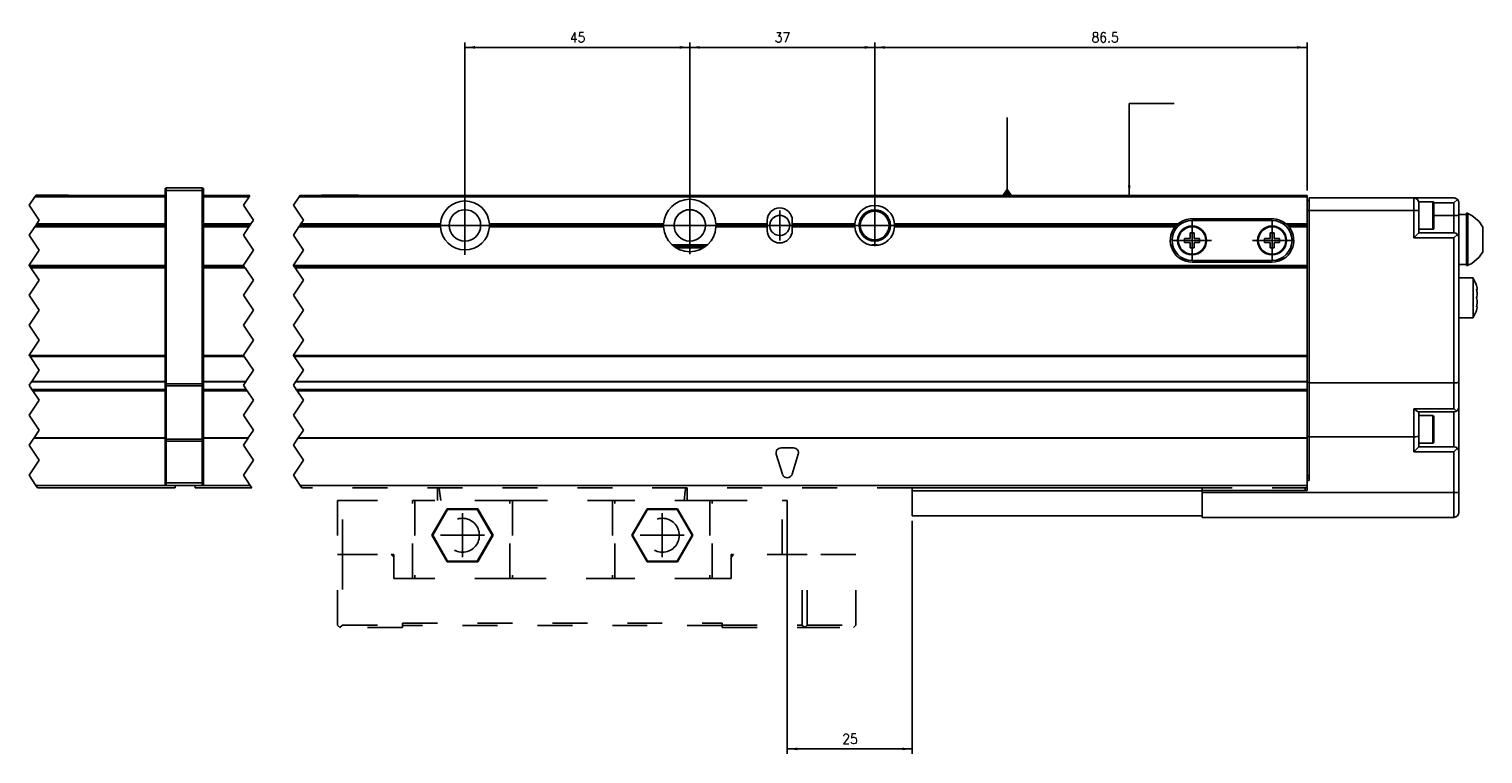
# Model space of a CAD drawing. Header units: inches. Extents: x -381 to 20845, y -418 to 176.
# Tile 11 of 38: x 124 to 415, y -197 to -52. Entities that reach past the tile are written whole.
import ezdxf

# ---------------------------------------------------------------- set-up
doc = ezdxf.new("R2010")
doc.units = ezdxf.units.IN
doc.linetypes.add('DASHED', pattern=[15, 7, -8])
doc.linetypes.add('DOT_CENTER', pattern=[14, 12, -1, 0, -1])
doc.layers.add('1', color=7, linetype='Continuous')
doc.styles.add('CONVERTER_12', font='txt.shx', dxfattribs={"width": 0.9})
doc.dimstyles.new('ME10_DIM_24', dxfattribs={"dimtxt": 2, "dimasz": 2, "dimexe": 1, "dimexo": 1, "dimgap": 1, "dimtad": 1, "dimdsep": 46, "dimtxsty": 'CONVERTER_12', "dimsah": 1, "dimcen": 0.09, "dimclrd": 2, "dimclre": 2, "dimclrt": 2, "dimadec": 0, "dimazin": 0, "dimtfac": 1, "dimtdec": 4, "dimtix": 1, "dimtmove": 0, "dimatfit": 3, "dimfxl": 1, "dimtolj": 1, "dimtzin": 0, "dimarcsym": 0})
doc.dimstyles.new('ME10_DIM_25', dxfattribs={"dimtxt": 2, "dimasz": 2, "dimexe": 1, "dimexo": 1, "dimgap": 1, "dimtad": 1, "dimdsep": 46, "dimtxsty": 'CONVERTER_12', "dimsah": 1, "dimcen": 0.09, "dimclrd": 2, "dimclre": 2, "dimclrt": 2, "dimadec": 0, "dimazin": 0, "dimtfac": 1, "dimtdec": 4, "dimtix": 1, "dimtmove": 0, "dimatfit": 3, "dimfxl": 1, "dimtolj": 1, "dimtzin": 0, "dimarcsym": 0})
doc.dimstyles.new('ME10_DIM_26', dxfattribs={"dimtxt": 2, "dimasz": 2, "dimexe": 1, "dimexo": 1, "dimgap": 1, "dimtad": 1, "dimdsep": 46, "dimtxsty": 'CONVERTER_12', "dimsah": 1, "dimcen": 0.09, "dimclrd": 2, "dimclre": 2, "dimclrt": 2, "dimadec": 0, "dimazin": 0, "dimtfac": 1, "dimtdec": 4, "dimtix": 1, "dimtmove": 0, "dimatfit": 3, "dimfxl": 1, "dimtolj": 1, "dimtzin": 0, "dimarcsym": 0})
doc.dimstyles.new('ME10_DIM_44', dxfattribs={"dimtxt": 2, "dimasz": 2, "dimexe": 1, "dimexo": 1, "dimgap": 1, "dimtad": 1, "dimdsep": 46, "dimtxsty": 'CONVERTER_12', "dimsah": 1, "dimcen": 0.09, "dimclrd": 2, "dimclre": 2, "dimclrt": 2, "dimadec": 0, "dimazin": 0, "dimtfac": 1, "dimtdec": 4, "dimtix": 1, "dimtmove": 0, "dimatfit": 3, "dimfxl": 1, "dimtolj": 1, "dimtzin": 0, "dimarcsym": 0})
doc.dimstyles.get("Standard").update_dxf_attribs({"dimtxt": 0.18, "dimasz": 0.18, "dimexe": 0.18, "dimexo": 0.0625, "dimgap": 0.09, "dimtad": 0, "dimtih": 1, "dimtoh": 1, "dimdec": 4, "dimzin": 0, "dimdsep": 46, "dimtxsty": 'Standard', "dimcen": 0.09, "dimadec": 0, "dimazin": 0, "dimtfac": 1, "dimtdec": 4, "dimtofl": 0, "dimtmove": 0, "dimatfit": 3, "dimfxl": 1, "dimtolj": 1, "dimtzin": 0, "dimarcsym": 0})

# ---------------------------------------------------------------- blocks, each defined once
blk = doc.blocks.new('Modulo_der__16-ET___8', base_point=(157.46, -149.93))
at = {"color": 7, "linetype": 'Continuous'}
for p, q in [((159.16, -85.53), (168.45, -85.53)), ((159.16, -85.78), (168.29, -85.78)), ((178.29, -85.78), (379.96, -85.78)), ((178.45, -85.53), (379.96, -85.53)), ((182.71, -85.53), (182.76, -85.48)), ((182.76, -85.48), (190.16, -85.48)), ((190.21, -85.53), (190.16, -85.48)), ((379.96, -85.53), (379.96, -85.78)), ((379.96, -91.23), (379.96, -85.78)), ((379.96, -86.53), (380.36, -86.53)), ((380.36, -86.03), (401.36, -86.03)), ((380.36, -88.53), (380.36, -86.03)), ((401.36, -88.53), (401.36, -86.03)), ((401.36, -86.03), (409.36, -86.03)), ((402.36, -86.78), (405.16, -86.78)), ((402.36, -86.78), (402.36, -87.03)), ((402.36, -88.53), (402.36, -87.03)), ((405.16, -86.78), (405.23, -86.79)), ((405.16, -86.78), (405.16, -92.28)), ((405.23, -86.79), (405.34, -86.88)), ((405.34, -86.88), (405.36, -87.17)), ((405.35, -87.03), (409.36, -87.03)), ((405.36, -87.17), (405.36, -88.55)), ((409.57, -86.05), (409.36, -86.03)), ((409.36, -87.03), (410.07, -86.32)), ((409.36, -87.03), (409.36, -89.53)), ((409.75, -86.1), (409.57, -86.05)), ((409.77, -86.11), (409.75, -86.1)), ((409.95, -86.22), (409.77, -86.11)), ((410.07, -86.32), (409.95, -86.22)), ((410.07, -86.32), (410.11, -86.36)), ((410.11, -86.36), (410.23, -86.53)), ((410.23, -86.53), (410.29, -86.65)), ((410.29, -86.65), (410.31, -86.72)), ((410.31, -86.72), (410.36, -86.92)), ((410.36, -86.92), (410.36, -87.03)), ((410.36, -87.03), (410.36, -89.53)), ((208.74, -89.95), (208.73, -89.96)), ((214.19, -89.96), (214.19, -89.95)), ((356.96, -90.18), (372.96, -90.18)), ((379.96, -88.53), (380.36, -88.53)), ((380.36, -88.53), (401.36, -88.53)), ((380.36, -123.03), (380.36, -88.53)), ((402.36, -88.53), (401.36, -88.53)), ((401.36, -94.03), (401.36, -88.53)), ((402.36, -93.03), (402.36, -88.53)), ((405.36, -88.55), (405.36, -92.08)), ((405.36, -89.53), (409.36, -89.53)), ((409.36, -89.53), (409.36, -93.03)), ((409.36, -89.53), (410.36, -89.53)), ((411.86, -89.32), (410.36, -89.32)), ((410.36, -89.53), (410.36, -94.03)), ((411.86, -89.07), (412.11, -89.07)), ((411.86, -96.12), (411.86, -89.07)), ((412.11, -89.07), (412.11, -89.15)), ((412.11, -94.32), (412.11, -89.07)), ((412.11, -89.15), (412.95, -89.54)), ((412.95, -89.54), (414.44, -90.77)), ((168.65, -91.23), (159.16, -91.23)), ((168.45, -91.53), (159.16, -91.53)), ((168.25, -91.83), (159.16, -91.83)), ((178.25, -91.83), (206.57, -91.83)), ((206.56, -91.53), (178.45, -91.53)), ((178.65, -91.23), (206.57, -91.23)), ((206.56, -91.53), (206.57, -91.23)), ((206.57, -91.83), (206.56, -91.53)), ((251.22, -91.23), (216.35, -91.23)), ((216.35, -91.23), (216.36, -91.53)), ((216.36, -91.53), (216.35, -91.83)), ((216.35, -91.83), (251.22, -91.83)), ((251.21, -91.53), (216.36, -91.53)), ((251.21, -91.53), (251.22, -91.23)), ((251.22, -91.83), (251.21, -91.53)), ((261.71, -91.23), (261.71, -91.53)), ((271.96, -91.23), (261.71, -91.23)), ((261.71, -91.53), (261.71, -91.83)), ((271.96, -91.53), (261.71, -91.53)), ((261.71, -91.83), (271.96, -91.83)), ((271.96, -91.23), (271.96, -90.53)), ((271.96, -91.53), (271.96, -91.23)), ((271.96, -91.83), (271.96, -91.53)), ((271.96, -92.53), (271.96, -91.83)), ((276.96, -90.53), (276.96, -91.23)), ((289.47, -91.23), (276.96, -91.23)), ((276.96, -91.23), (276.96, -91.53)), ((276.96, -91.53), (276.96, -91.83)), ((289.46, -91.53), (276.96, -91.53)), ((276.96, -91.83), (276.96, -92.53)), ((276.96, -91.83), (289.47, -91.83)), ((289.46, -91.53), (289.47, -91.23)), ((289.47, -91.83), (289.46, -91.53)), ((297.45, -91.23), (297.46, -91.53)), ((297.45, -91.23), (354.13, -91.23)), ((297.45, -91.28), (297.45, -91.77)), ((297.46, -91.53), (297.45, -91.83)), ((297.45, -91.83), (353.55, -91.83)), ((297.46, -91.53), (353.82, -91.53)), ((353.55, -91.83), (353.63, -91.73)), ((353.63, -91.73), (353.82, -91.53)), ((353.82, -91.53), (354.13, -91.23)), ((354.26, -91.23), (354.13, -91.23)), ((354.13, -91.23), (354.33, -91.23)), ((354.13, -91.23), (354.18, -91.23)), ((354.18, -91.23), (354.84, -91.23)), ((357.36, -93.03), (356.56, -93.03)), ((356.56, -93.03), (356.56, -94.13)), ((356.96, -90.53), (372.96, -90.53)), ((357.36, -94.13), (357.36, -93.03)), ((372.56, -93.03), (372.56, -94.13)), ((373.36, -93.03), (372.56, -93.03)), ((373.36, -94.13), (373.36, -93.03)), ((375.8, -91.23), (379.96, -91.23)), ((375.8, -91.23), (376.11, -91.53)), ((376.11, -91.53), (376.3, -91.73)), ((376.11, -91.53), (379.96, -91.53)), ((376.3, -91.73), (376.37, -91.83)), ((376.37, -91.83), (379.96, -91.83)), ((379.96, -91.53), (379.96, -91.23)), ((379.96, -91.83), (379.96, -91.53)), ((379.96, -99.53), (379.96, -91.83)), ((402.36, -93.03), (401.36, -94.03)), ((405.16, -92.28), (402.36, -92.28)), ((409.36, -93.03), (402.36, -93.03)), ((405.16, -92.28), (405.23, -92.27)), ((405.23, -92.27), (405.34, -92.18)), ((405.34, -92.18), (405.36, -92.08)), ((409.36, -93.03), (409.75, -93.1)), ((414.44, -90.77), (415.16, -91.86)), ((415.16, -94.32), (415.16, -91.86)), ((214.19, -93.1), (214.19, -93.09)), ((252.99, -95.43), (259.94, -95.43)), ((259.94, -95.43), (252.99, -95.43)), ((253.4, -95.73), (259.53, -95.73)), ((294.03, -95.43), (292.9, -95.43)), ((294.01, -95.43), (292.92, -95.43)), ((356.56, -94.13), (355.46, -94.13)), ((355.46, -94.13), (355.46, -94.93)), ((355.46, -94.93), (356.56, -94.93)), ((356.56, -94.93), (356.56, -96.03)), ((358.46, -94.13), (357.36, -94.13)), ((357.36, -96.03), (357.36, -94.93)), ((357.36, -94.93), (358.46, -94.93)), ((358.46, -94.93), (358.46, -94.13)), ((372.56, -94.13), (371.46, -94.13)), ((371.46, -94.13), (371.46, -94.93)), ((371.46, -94.93), (372.56, -94.93)), ((372.56, -94.93), (372.56, -96.03)), ((374.46, -94.13), (373.36, -94.13)), ((373.36, -96.03), (373.36, -94.93)), ((373.36, -94.93), (374.46, -94.93)), ((374.46, -94.93), (374.46, -94.13)), ((409.36, -94.03), (401.36, -94.03)), ((410.07, -93.32), (409.36, -94.03)), ((409.36, -123.03), (409.36, -94.03)), ((409.75, -93.1), (410.07, -93.32)), ((410.07, -93.32), (410.11, -93.36)), ((410.11, -93.36), (410.23, -93.53)), ((410.23, -93.53), (410.29, -93.65)), ((410.29, -93.65), (410.31, -93.72)), ((410.31, -93.72), (410.36, -93.92)), ((410.36, -93.92), (410.36, -94.03)), ((410.36, -122.84), (410.36, -94.03)), ((412.11, -99.49), (412.11, -94.32)), ((415.16, -96.79), (415.16, -94.32)), ((253.88, -96), (259.05, -96)), ((356.56, -96.03), (357.36, -96.03)), ((372.96, -98.53), (356.96, -98.53)), ((372.96, -98.88), (356.96, -98.88)), ((372.56, -96.03), (373.36, -96.03)), ((411.86, -99.57), (411.86, -96.12)), ((414.44, -97.87), (412.95, -99.11)), ((415.16, -96.79), (414.44, -97.87)), ((159.16, -99.53), (167.15, -99.53)), ((159.16, -99.78), (167.32, -99.78)), ((167.49, -100.03), (159.16, -100.03)), ((177.15, -99.53), (379.96, -99.53)), ((177.32, -99.78), (379.96, -99.78)), ((379.96, -100.03), (177.49, -100.03)), ((379.96, -99.53), (379.96, -99.78)), ((379.96, -99.78), (379.96, -100.03)), ((379.96, -100.03), (379.96, -117.53)), ((411.86, -99.32), (410.36, -99.32)), ((411.86, -99.57), (412.11, -99.57)), ((412.95, -99.11), (412.11, -99.49)), ((412.11, -99.57), (412.11, -99.49)), ((413.19, -102.03), (410.36, -102.03)), ((413.19, -102.09), (413.19, -102.03)), ((413.19, -102.03), (413.19, -102.09)), ((413.78, -103.33), (413.19, -102.09)), ((413.19, -102.09), (413.19, -106.03)), ((413.86, -103.53), (413.78, -103.33)), ((413.96, -103.84), (413.86, -103.53)), ((413.95, -104.59), (413.86, -104.26)), ((413.86, -104.26), (413.96, -104.33)), ((413.88, -104.33), (413.97, -104.33)), ((413.88, -104.33), (413.95, -104.59)), ((413.95, -104.59), (413.96, -104.64)), ((413.96, -104.64), (413.95, -104.59)), ((413.97, -103.89), (413.96, -103.84)), ((413.96, -104.33), (413.97, -104.33)), ((413.96, -104.64), (413.97, -104.7)), ((413.97, -104.7), (413.96, -104.64)), ((413.99, -103.96), (413.97, -103.89)), ((413.97, -104.33), (414.02, -104.21)), ((413.97, -104.7), (414.01, -105.03)), ((414.01, -105.03), (413.97, -104.7)), ((414.01, -104.09), (413.99, -103.96)), ((414.02, -104.21), (414.01, -104.09)), ((413.19, -106.03), (413.19, -110.03)), ((413.96, -105.81), (413.86, -106.03)), ((413.86, -106.03), (413.96, -105.81)), ((413.86, -106.03), (413.96, -106.25)), ((413.96, -106.25), (413.86, -106.03)), ((413.86, -107.8), (413.95, -107.47)), ((413.95, -107.47), (413.88, -107.73)), ((413.96, -107.42), (413.95, -107.47)), ((413.95, -107.47), (413.96, -107.42)), ((413.97, -105.76), (413.96, -105.81)), ((413.96, -105.81), (413.97, -105.76)), ((413.96, -106.25), (413.97, -106.29)), ((413.97, -106.29), (413.96, -106.25)), ((413.97, -107.35), (413.96, -107.42)), ((413.96, -107.42), (413.97, -107.35)), ((414.01, -105.51), (413.97, -105.76)), ((413.97, -105.76), (414.01, -105.51)), ((413.97, -106.29), (414.01, -106.55)), ((414.01, -106.55), (413.97, -106.29)), ((414.01, -107.03), (413.97, -107.35)), ((413.97, -107.35), (414.01, -107.03)), ((414.01, -105.03), (414.02, -105.28)), ((414.02, -105.28), (414.01, -105.03)), ((414.02, -105.36), (414.01, -105.51)), ((414.01, -105.51), (414.02, -105.36)), ((414.01, -106.55), (414.02, -106.7)), ((414.02, -106.7), (414.01, -106.55)), ((414.02, -106.78), (414.01, -107.03)), ((414.01, -107.03), (414.02, -106.78)), ((414.02, -105.28), (414.02, -105.36)), ((414.02, -105.36), (414.02, -105.28)), ((414.02, -106.7), (414.02, -106.78)), ((414.02, -106.78), (414.02, -106.7)), ((413.19, -110.03), (410.36, -110.03)), ((413.78, -108.72), (413.19, -109.97)), ((413.86, -108.53), (413.78, -108.72)), ((413.96, -107.73), (413.86, -107.8)), ((413.86, -108.53), (413.96, -108.22)), ((413.88, -107.73), (413.97, -107.73)), ((413.97, -107.73), (413.96, -107.73)), ((413.96, -108.22), (413.97, -108.17)), ((414.02, -107.84), (413.97, -107.73)), ((413.97, -108.17), (413.99, -108.09)), ((413.99, -108.09), (414.01, -107.96)), ((414.01, -107.96), (414.02, -107.84)), ((159.16, -117.53), (167.15, -117.53)), ((159.16, -117.78), (167.32, -117.78)), ((177.15, -117.53), (379.96, -117.53)), ((177.32, -117.78), (379.96, -117.78)), ((379.96, -117.53), (379.96, -117.78)), ((379.96, -117.78), (379.96, -122.73)), ((159.16, -122.73), (167.65, -122.73)), ((159.16, -122.82), (167.59, -122.82)), ((159.16, -124.37), (167.72, -124.37)), ((159.16, -124.53), (167.82, -124.53)), ((159.16, -124.65), (167.9, -124.65)), ((177.59, -122.82), (379.96, -122.82)), ((177.65, -122.73), (379.96, -122.73)), ((177.72, -124.37), (379.96, -124.37)), ((379.96, -124.54), (177.83, -124.54)), ((177.9, -124.65), (379.96, -124.65)), ((379.96, -122.73), (379.96, -122.82)), ((379.96, -122.82), (379.96, -124.37)), ((379.96, -122.93), (380.36, -122.93)), ((379.96, -124.37), (379.96, -124.54)), ((379.96, -124.65), (379.96, -124.54)), ((379.96, -124.65), (379.96, -134.02)), ((380.36, -123.03), (409.36, -123.03)), ((380.36, -123.03), (380.36, -133.83)), ((409.57, -123.02), (409.36, -123.03)), ((409.36, -128.19), (409.36, -123.03)), ((409.75, -123.01), (409.57, -123.02)), ((409.77, -123.01), (409.75, -123.01)), ((409.95, -122.99), (409.77, -123.01)), ((410.07, -122.97), (409.95, -122.99)), ((410.11, -122.97), (410.07, -122.97)), ((410.23, -122.93), (410.11, -122.97)), ((410.29, -122.91), (410.23, -122.93)), ((410.31, -122.9), (410.29, -122.91)), ((410.36, -122.86), (410.31, -122.9)), ((410.36, -127.83), (410.36, -122.84)), ((410.36, -122.84), (410.36, -122.86)), ((410.29, -128.21), (410.36, -127.83)), ((410.36, -127.84), (410.35, -128)), ((410.36, -127.84), (410.36, -136.83)), ((409.36, -128.19), (401.36, -128.19)), ((401.36, -133.83), (401.36, -128.19)), ((401.36, -128.19), (401.39, -128.21)), ((401.39, -128.21), (401.75, -128.52)), ((401.75, -128.52), (401.77, -128.53)), ((401.77, -128.53), (402.07, -128.74)), ((402.07, -128.74), (402.09, -128.75)), ((402.09, -128.75), (402.3, -128.83)), ((409.36, -128.83), (402.3, -128.83)), ((402.36, -133.64), (402.36, -128.83)), ((405.16, -129.58), (402.36, -129.58)), ((405.23, -129.59), (405.16, -129.58)), ((405.16, -129.58), (405.16, -131.28)), ((405.34, -129.68), (405.23, -129.59)), ((405.36, -129.97), (405.34, -129.68)), ((405.36, -129.97), (405.36, -134.88)), ((409.36, -128.19), (409.39, -128.21)), ((409.75, -128.75), (409.36, -128.83)), ((409.36, -128.83), (409.36, -135.83)), ((409.39, -128.21), (409.75, -128.52)), ((409.75, -128.52), (409.77, -128.53)), ((409.93, -128.65), (409.75, -128.75)), ((409.77, -128.53), (409.93, -128.65)), ((409.93, -128.65), (410.07, -128.53)), ((410.07, -128.53), (410.29, -128.21)), ((380.36, -133.73), (379.96, -133.73)), ((401.75, -133.81), (401.36, -133.83)), ((402.07, -133.77), (401.75, -133.81)), ((402.29, -133.71), (402.07, -133.77)), ((402.36, -133.64), (402.29, -133.71)), ((402.36, -135.83), (402.36, -133.64)), ((405.16, -131.28), (405.16, -135.08)), ((168.12, -134.02), (159.16, -134.02)), ((168.06, -134.11), (159.16, -134.11)), ((379.96, -134.11), (178.06, -134.11)), ((379.96, -134.02), (178.12, -134.02)), ((274.71, -136.03), (277.21, -136.03)), ((379.96, -134.02), (379.96, -134.11)), ((379.96, -134.11), (379.96, -142.53)), ((401.36, -133.83), (380.36, -133.83)), ((380.36, -133.83), (380.36, -142.53)), ((401.36, -136.83), (401.36, -133.83)), ((402.36, -135.83), (401.36, -136.83)), ((405.16, -135.08), (402.36, -135.08)), ((402.36, -135.83), (409.36, -135.83)), ((405.23, -135.07), (405.16, -135.08)), ((405.34, -134.98), (405.23, -135.07)), ((405.36, -134.88), (405.34, -134.98)), ((409.75, -135.9), (409.36, -135.83)), ((409.36, -136.83), (410.07, -136.12)), ((410.07, -136.12), (409.75, -135.9)), ((410.29, -136.45), (410.07, -136.12)), ((410.36, -136.83), (410.29, -136.45)), ((275.01, -141.32), (273.76, -137.32)), ((278.17, -137.32), (276.92, -141.32)), ((401.36, -136.83), (409.36, -136.83)), ((409.36, -136.83), (409.36, -144.93)), ((410.36, -136.83), (410.36, -144.93)), ((380.36, -141.53), (379.96, -141.53)), ((380.36, -142.03), (379.96, -142.03)), ((380.36, -142.53), (379.96, -142.53)), ((379.96, -142.53), (379.96, -144.53)), ((157.46, -143.53), (157.46, -144.03)), ((157.46, -144.03), (168.82, -144.03)), ((158.91, -143.53), (168.49, -143.53)), ((178.49, -143.53), (379.96, -143.53)), ((300.96, -144.03), (358.96, -144.03)), ((300.96, -144.63), (300.96, -144.03)), ((358.96, -144.63), (300.96, -144.63)), ((300.96, -144.63), (300.96, -149.63)), ((358.96, -144.03), (358.96, -144.53)), ((358.96, -144.93), (358.96, -144.53)), ((358.96, -144.53), (379.96, -144.53)), ((358.96, -144.93), (358.96, -149.93)), ((409.36, -144.93), (358.96, -144.93)), ((379.56, -144.03), (379.56, -144.53)), ((409.36, -144.93), (410.36, -144.93)), ((409.36, -144.93), (409.36, -149.93)), ((410.36, -144.93), (410.36, -148.93)), ((300.96, -149.63), (358.96, -149.63)), ((409.36, -149.93), (358.96, -149.93))]:
    blk.add_line(p, q, dxfattribs=at)
at = {"color": 2, "linetype": 'DOT_CENTER'}
for p, q in [((167.14, -87.5), (168.29, -85.78)), ((168.29, -85.78), (168.45, -85.53)), ((178.29, -85.78), (177.14, -87.5)), ((178.45, -85.53), (178.29, -85.78)), ((169.14, -90.5), (167.14, -87.5)), ((177.14, -87.5), (179.14, -90.5)), ((167.14, -93.5), (168.25, -91.83)), ((168.25, -91.83), (168.45, -91.53)), ((168.45, -91.53), (168.65, -91.23)), ((168.65, -91.23), (169.14, -90.5)), ((178.25, -91.83), (177.14, -93.5)), ((178.45, -91.53), (178.25, -91.83)), ((178.65, -91.23), (178.45, -91.53)), ((179.14, -90.5), (178.65, -91.23)), ((169.14, -96.5), (167.14, -93.5)), ((177.14, -93.5), (179.14, -96.5)), ((167.14, -99.5), (169.14, -96.5)), ((179.14, -96.5), (177.14, -99.5)), ((167.15, -99.53), (167.14, -99.5)), ((167.32, -99.78), (167.15, -99.53)), ((167.32, -99.78), (167.49, -100.03)), ((169.14, -102.5), (167.49, -100.03)), ((177.14, -99.5), (177.15, -99.53)), ((177.15, -99.53), (177.32, -99.78)), ((177.49, -100.03), (177.32, -99.78)), ((177.49, -100.03), (179.14, -102.5)), ((167.14, -105.5), (169.14, -102.5)), ((179.14, -102.5), (177.14, -105.5)), ((169.14, -108.5), (167.14, -105.5)), ((177.14, -105.5), (179.14, -108.5)), ((167.14, -111.5), (169.14, -108.5)), ((179.14, -108.5), (177.14, -111.5)), ((169.14, -114.5), (167.14, -111.5)), ((177.14, -111.5), (179.14, -114.5)), ((167.14, -117.5), (169.14, -114.5)), ((179.14, -114.5), (177.14, -117.5)), ((167.15, -117.53), (167.14, -117.5)), ((167.32, -117.78), (167.15, -117.53)), ((169.14, -120.5), (167.32, -117.78)), ((177.14, -117.5), (177.15, -117.53)), ((177.15, -117.53), (177.32, -117.78)), ((177.32, -117.78), (179.14, -120.5)), ((167.65, -122.73), (169.14, -120.5)), ((179.14, -120.5), (177.65, -122.73)), ((167.14, -123.5), (167.59, -122.82)), ((167.72, -124.37), (167.14, -123.5)), ((167.59, -122.82), (167.65, -122.73)), ((167.82, -124.53), (167.72, -124.37)), ((167.81, -124.51), (167.82, -124.53)), ((167.82, -124.53), (167.9, -124.65)), ((169.14, -126.5), (167.9, -124.65)), ((177.59, -122.82), (177.14, -123.5)), ((177.14, -123.5), (177.72, -124.37)), ((177.65, -122.73), (177.59, -122.82)), ((177.72, -124.37), (177.83, -124.54)), ((177.9, -124.65), (177.83, -124.54)), ((177.9, -124.65), (179.14, -126.5)), ((167.14, -129.5), (169.14, -126.5)), ((179.14, -126.5), (177.14, -129.5)), ((169.14, -132.5), (167.14, -129.5)), ((177.14, -129.5), (179.14, -132.5)), ((168.12, -134.02), (169.14, -132.5)), ((179.14, -132.5), (178.12, -134.02)), ((167.14, -135.5), (168.06, -134.11)), ((169.14, -138.5), (167.14, -135.5)), ((168.12, -134.02), (168.06, -134.11)), ((178.06, -134.11), (177.14, -135.5)), ((177.14, -135.5), (179.14, -138.5)), ((178.06, -134.11), (178.12, -134.02)), ((167.14, -141.5), (169.14, -138.5)), ((179.14, -138.5), (177.14, -141.5)), ((168.49, -143.53), (167.14, -141.5)), ((177.14, -141.5), (178.49, -143.53))]:
    blk.add_line(p, q, dxfattribs=at)
at = {"color": 2, "linetype": 'DASHED'}
for p, q in [((168.82, -144.03), (168.49, -143.53)), ((178.49, -143.53), (178.82, -144.03)), ((300.96, -144.03), (178.82, -144.03)), ((379.96, -144.03), (358.96, -144.03))]:
    blk.add_line(p, q, dxfattribs=at)
at = {"color": 7, "linetype": 'Continuous'}
for centre, radius in [((211.46, -91.53), 3.15), ((256.46, -91.53), 3.15), ((293.46, -91.53), 2.88), ((356.96, -94.53), 2.9), ((356.96, -94.53), 2.75), ((372.96, -94.53), 2.9), ((372.96, -94.53), 2.75)]:
    blk.add_circle(centre, radius, dxfattribs=at)
for centre, radius, start, end in [((211.46, -91.53), 4.9, 3.5101, 176.4899), ((256.46, -91.53), 5.25, 3.2758, 176.7242), ((401.36, -87.03), 1, 0, 90), ((256.46, -91.53), 3.15, 5.9281, 174.0719), ((274.46, -90.53), 2.5, 0, 180), ((274.46, -91.53), 2, 299.9805, 270), ((274.46, -91.53), 2, 5.9568, 174.0432), ((293.46, -91.53), 4, 4.3012, 175.6988), ((293.46, -91.53), 3.13, 90, 270), ((293.46, -91.53), 3.12, 5.9614, 174.0386), ((293.46, -91.53), 2.87, 5.9213, 174.0787), ((293.46, -91.53), 3.13, 270, 90), ((356.96, -94.53), 4.35, 90, 130.6088), ((372.96, -94.53), 4.35, 49.3912, 90), ((211.46, -91.53), 4.9, 183.5101, 356.4899), ((256.46, -91.53), 5.25, 183.2758, 356.7242), ((274.46, -92.53), 2.5, 180, 0), ((293.46, -91.53), 4, 184.3012, 355.6988), ((356.96, -94.53), 4.35, 141.5932, 270), ((356.96, -94.53), 4, 90, 270), ((372.96, -94.53), 4, 270, 90), ((372.96, -94.53), 4.35, 270, 38.4068), ((274.46, -91.53), 2, 270, 299.9805), ((274.71, -137.03), 1, 90, 197.354), ((277.21, -137.03), 1, 342.646, 90), ((275.96, -141.03), 1, 197.354, 342.646), ((409.36, -148.93), 1, 270, 0)]:
    blk.add_arc(centre, radius, start, end, dxfattribs=at)
at = {"layer": '1', "color": 2, "linetype": 'DOT_CENTER'}
for p, q in [((211.46, -85.63), (211.46, -97.43)), ((256.46, -85.28), (256.46, -97.78)), ((211.46, -87.38), (211.46, -95.68)), ((256.46, -87.38), (256.46, -95.68)), ((274.46, -88.53), (274.46, -94.53)), ((293.46, -87.4), (293.46, -95.65)), ((217.36, -91.53), (205.56, -91.53)), ((215.61, -91.53), (207.31, -91.53)), ((262.71, -91.53), (250.21, -91.53)), ((260.61, -91.53), (252.31, -91.53)), ((277.46, -91.53), (271.46, -91.53)), ((297.59, -91.53), (289.34, -91.53)), ((356.96, -90.63), (356.96, -98.43)), ((372.96, -90.63), (372.96, -98.43)), ((360.86, -94.53), (353.06, -94.53)), ((376.86, -94.53), (369.06, -94.53))]:
    blk.add_line(p, q, dxfattribs=at)
blk = doc.blocks.new('Modulos_intermedio__FL-14__11_2__11', base_point=(124.25, -144.03))
at = {"color": 7, "linetype": 'Continuous'}
for p, q in [((151.46, -84.28), (151.47, -84.21)), ((151.46, -84.28), (151.46, -84.53)), ((151.47, -84.21), (151.48, -84.18)), ((151.48, -84.18), (151.5, -84.14)), ((151.5, -84.14), (151.54, -84.1)), ((151.54, -84.1), (151.58, -84.07)), ((151.58, -84.07), (151.62, -84.04)), ((151.62, -84.04), (151.64, -84.04)), ((151.64, -84.04), (151.71, -84.03)), ((151.71, -84.03), (158.91, -84.03)), ((151.71, -84.03), (151.71, -84.53)), ((158.98, -84.04), (158.91, -84.03)), ((158.91, -84.03), (158.91, -84.53)), ((159.01, -84.04), (158.98, -84.04)), ((159.05, -84.07), (159.01, -84.04)), ((159.09, -84.1), (159.05, -84.07)), ((159.12, -84.14), (159.09, -84.1)), ((159.15, -84.18), (159.12, -84.14)), ((159.15, -84.21), (159.15, -84.18)), ((159.16, -84.28), (159.15, -84.21)), ((159.16, -84.28), (159.16, -84.53)), ((125.4, -85.78), (151.46, -85.78)), ((125.57, -85.53), (151.46, -85.53)), ((125.6, -85.48), (128.46, -85.48)), ((128.46, -85.48), (132.16, -85.48)), ((132.21, -85.53), (132.16, -85.48)), ((151.46, -84.53), (151.71, -84.53)), ((151.46, -84.53), (151.46, -123.21)), ((158.91, -84.53), (151.71, -84.53)), ((151.71, -84.53), (151.71, -123.21)), ((159.16, -84.53), (158.91, -84.53)), ((158.91, -84.53), (158.91, -123.21)), ((159.16, -84.53), (159.16, -123.21)), ((151.46, -91.83), (125.37, -91.83)), ((151.46, -91.53), (125.57, -91.53)), ((151.46, -91.23), (125.77, -91.23)), ((124.27, -99.53), (151.46, -99.53)), ((124.44, -99.78), (151.46, -99.78)), ((151.46, -100.03), (124.6, -100.03)), ((124.27, -117.53), (151.46, -117.53)), ((124.44, -117.78), (151.46, -117.78)), ((124.71, -122.82), (151.46, -122.82)), ((124.77, -122.73), (151.46, -122.73)), ((124.83, -124.37), (151.46, -124.37)), ((124.94, -124.53), (151.46, -124.53)), ((125.02, -124.65), (151.46, -124.65)), ((151.46, -123.21), (151.71, -123.21)), ((151.46, -123.21), (151.46, -123.52)), ((151.46, -123.52), (151.47, -123.54)), ((151.46, -123.52), (151.46, -134.19)), ((151.47, -123.54), (151.5, -123.57)), ((151.5, -123.57), (151.54, -123.59)), ((151.54, -123.59), (151.58, -123.6)), ((151.58, -123.6), (151.62, -123.61)), ((151.62, -123.61), (151.64, -123.61)), ((151.64, -123.61), (151.71, -123.62)), ((151.71, -123.21), (151.71, -123.62)), ((151.71, -123.21), (158.91, -123.21)), ((151.71, -123.62), (158.91, -123.62)), ((151.71, -123.62), (151.71, -134.3)), ((158.91, -123.21), (158.91, -123.62)), ((159.16, -123.21), (158.91, -123.21)), ((158.98, -123.61), (158.91, -123.62)), ((158.91, -123.62), (158.91, -134.3)), ((159.01, -123.61), (158.98, -123.61)), ((159.05, -123.6), (159.01, -123.61)), ((159.09, -123.59), (159.05, -123.6)), ((159.12, -123.57), (159.09, -123.59)), ((159.15, -123.54), (159.12, -123.57)), ((159.16, -123.52), (159.15, -123.54)), ((159.16, -123.21), (159.16, -123.52)), ((159.16, -123.52), (159.16, -134.19)), ((151.46, -134.11), (125.18, -134.11)), ((151.46, -134.02), (125.24, -134.02)), ((151.46, -134.19), (151.46, -134.71)), ((151.46, -134.19), (151.47, -134.22)), ((151.46, -134.71), (151.46, -143.03)), ((151.46, -134.71), (151.71, -134.71)), ((151.47, -134.22), (151.5, -134.25)), ((151.5, -134.25), (151.54, -134.27)), ((151.54, -134.27), (151.58, -134.28)), ((151.58, -134.28), (151.62, -134.29)), ((151.62, -134.29), (151.64, -134.29)), ((151.64, -134.29), (151.71, -134.3)), ((151.71, -134.3), (151.71, -134.71)), ((158.91, -134.3), (151.71, -134.3)), ((151.71, -134.71), (151.71, -143.03)), ((158.91, -134.71), (151.71, -134.71)), ((158.98, -134.29), (158.91, -134.3)), ((158.91, -134.3), (158.91, -134.71)), ((158.91, -134.71), (158.91, -143.03)), ((159.16, -134.71), (158.91, -134.71)), ((159.01, -134.29), (158.98, -134.29)), ((159.05, -134.28), (159.01, -134.29)), ((159.09, -134.27), (159.05, -134.28)), ((159.12, -134.25), (159.09, -134.27)), ((159.15, -134.22), (159.12, -134.25)), ((159.16, -134.19), (159.15, -134.22)), ((159.16, -134.19), (159.16, -134.71)), ((159.16, -134.71), (159.16, -143.03)), ((125.6, -143.53), (151.71, -143.53)), ((125.94, -144.03), (153.46, -144.03)), ((151.46, -143.03), (151.71, -143.03)), ((151.46, -143.03), (151.46, -143.28)), ((151.46, -143.28), (151.47, -143.34)), ((151.47, -143.34), (151.48, -143.37)), ((151.48, -143.37), (151.5, -143.41)), ((151.5, -143.41), (151.54, -143.45)), ((151.54, -143.45), (151.58, -143.49)), ((151.58, -143.49), (151.62, -143.51)), ((151.62, -143.51), (151.64, -143.52)), ((151.64, -143.52), (151.71, -143.53)), ((151.71, -143.03), (151.71, -143.53)), ((151.71, -143.03), (158.91, -143.03)), ((151.71, -143.53), (158.91, -143.53)), ((153.46, -143.53), (153.46, -144.03)), ((159.16, -143.03), (158.91, -143.03)), ((158.91, -143.03), (158.91, -143.53)), ((158.98, -143.52), (158.91, -143.53)), ((159.01, -143.51), (158.98, -143.52)), ((159.05, -143.49), (159.01, -143.51)), ((159.09, -143.45), (159.05, -143.49)), ((159.12, -143.41), (159.09, -143.45)), ((159.15, -143.37), (159.12, -143.41)), ((159.16, -143.28), (159.15, -143.34)), ((159.15, -143.34), (159.15, -143.37)), ((159.16, -143.03), (159.16, -143.28))]:
    blk.add_line(p, q, dxfattribs=at)
at = {"color": 2, "linetype": 'DOT_CENTER'}
for p, q in [((125.4, -85.78), (124.25, -87.5)), ((125.57, -85.53), (125.4, -85.78)), ((125.57, -85.53), (125.6, -85.48)), ((124.25, -87.5), (126.25, -90.5)), ((125.37, -91.83), (124.25, -93.5)), ((125.37, -91.83), (125.57, -91.53)), ((125.57, -91.53), (125.77, -91.23)), ((126.25, -90.5), (125.77, -91.23)), ((124.25, -93.5), (126.25, -96.5)), ((126.25, -96.5), (124.25, -99.5)), ((124.25, -99.5), (124.27, -99.53)), ((124.27, -99.53), (124.44, -99.78)), ((124.6, -100.03), (124.44, -99.78)), ((124.6, -100.03), (126.25, -102.5)), ((126.25, -102.5), (124.25, -105.5)), ((124.25, -105.5), (126.25, -108.5)), ((126.25, -108.5), (124.25, -111.5)), ((124.25, -111.5), (126.25, -114.5)), ((126.25, -114.5), (124.25, -117.5)), ((124.25, -117.5), (124.27, -117.53)), ((124.27, -117.53), (124.44, -117.78)), ((124.44, -117.78), (126.25, -120.5)), ((126.25, -120.5), (124.77, -122.73)), ((124.71, -122.82), (124.25, -123.5)), ((124.25, -123.5), (124.83, -124.37)), ((124.77, -122.73), (124.71, -122.82)), ((124.83, -124.37), (124.94, -124.53)), ((124.96, -124.56), (124.94, -124.53)), ((125.02, -124.65), (124.96, -124.56)), ((125.02, -124.65), (126.25, -126.5)), ((126.25, -126.5), (124.25, -129.5)), ((124.25, -129.5), (126.25, -132.5)), ((126.25, -132.5), (125.24, -134.02)), ((125.18, -134.11), (124.25, -135.5)), ((124.25, -135.5), (126.25, -138.5)), ((125.18, -134.11), (125.24, -134.02)), ((126.25, -138.5), (124.25, -141.5)), ((124.25, -141.5), (125.6, -143.53)), ((125.6, -143.53), (125.94, -144.03))]:
    blk.add_line(p, q, dxfattribs=at)
blk = doc.blocks.new('CABEZA_2__12', base_point=(185.96, -171.97))
at = {"color": 2, "linetype": 'DASHED'}
for p, q in [((205.96, -144.67), (205.96, -144.03)), ((205.96, -146.53), (205.96, -144.67)), ((205.99, -144.03), (205.97, -144.03)), ((206.14, -144.04), (205.99, -144.03)), ((206.16, -144.03), (206.14, -144.04)), ((206.21, -144.03), (206.16, -144.03)), ((206.37, -144.67), (206.29, -144.03)), ((206.61, -146.53), (206.37, -144.67)), ((255.32, -146.53), (255.56, -144.67)), ((255.56, -144.67), (255.64, -144.03)), ((255.77, -144.03), (255.72, -144.03)), ((255.79, -144.04), (255.77, -144.03)), ((255.94, -144.03), (255.79, -144.04)), ((255.95, -144.03), (255.94, -144.03)), ((255.96, -144.67), (255.96, -144.03)), ((255.96, -146.53), (255.96, -144.67)), ((186.96, -146.53), (185.96, -146.53)), ((185.96, -146.53), (185.96, -157.37)), ((186.96, -146.53), (200.96, -146.53)), ((186.96, -157.37), (186.96, -146.53)), ((200.96, -162.17), (200.96, -146.53)), ((201.46, -146.53), (200.96, -146.53)), ((201.46, -146.53), (201.46, -162.17)), ((220.46, -146.53), (201.46, -146.53)), ((207.9, -148.22), (204.84, -153.52)), ((214.03, -148.22), (207.9, -148.22)), ((207.99, -148.37), (207.9, -148.22)), ((213.94, -148.37), (214.03, -148.22)), ((217.09, -153.52), (214.03, -148.22)), ((220.46, -162.17), (220.46, -146.53)), ((220.96, -146.53), (220.46, -146.53)), ((220.96, -146.53), (220.96, -162.17)), ((220.96, -146.53), (240.96, -146.53)), ((240.96, -146.53), (240.96, -162.17)), ((240.96, -146.53), (241.46, -146.53)), ((241.46, -162.17), (241.46, -146.53)), ((260.46, -146.53), (241.46, -146.53)), ((247.9, -148.22), (244.84, -153.52)), ((254.03, -148.22), (247.9, -148.22)), ((247.99, -148.37), (247.9, -148.22)), ((253.94, -148.37), (254.03, -148.22)), ((257.09, -153.52), (254.03, -148.22)), ((260.46, -146.53), (260.46, -162.17)), ((260.96, -146.53), (260.46, -146.53)), ((260.96, -162.17), (260.96, -146.53)), ((260.96, -146.53), (274.96, -146.53)), ((274.96, -157.37), (274.96, -146.53)), ((274.96, -146.53), (275.96, -146.53)), ((275.96, -146.53), (275.96, -157.37)), ((207.99, -148.37), (205.02, -153.52)), ((213.94, -148.37), (207.99, -148.37)), ((216.91, -153.52), (213.94, -148.37)), ((247.99, -148.37), (245.02, -153.52)), ((253.94, -148.37), (247.99, -148.37)), ((256.91, -153.52), (253.94, -148.37)), ((205.02, -153.52), (204.84, -153.52)), ((207.9, -158.83), (204.84, -153.52)), ((207.99, -158.67), (205.02, -153.52)), ((216.91, -153.52), (213.94, -158.67)), ((217.09, -153.52), (214.03, -158.83)), ((216.91, -153.52), (217.09, -153.52)), ((244.84, -153.52), (247.9, -158.83)), ((245.02, -153.52), (244.84, -153.52)), ((245.02, -153.52), (247.99, -158.67)), ((253.94, -158.67), (256.91, -153.52)), ((254.03, -158.83), (257.09, -153.52)), ((256.91, -153.52), (257.09, -153.52)), ((185.96, -171.47), (185.96, -157.37)), ((185.96, -157.37), (186.96, -157.37)), ((186.96, -157.37), (186.96, -171.47)), ((186.96, -157.37), (196.71, -157.37)), ((197.21, -157.37), (196.71, -157.37)), ((197.21, -157.87), (196.71, -157.37)), ((197.21, -162.17), (197.21, -157.37)), ((197.21, -157.87), (197.21, -162.17)), ((207.9, -158.83), (207.99, -158.67)), ((214.03, -158.83), (207.9, -158.83)), ((213.94, -158.67), (207.99, -158.67)), ((214.03, -158.83), (213.94, -158.67)), ((247.99, -158.67), (247.9, -158.83)), ((247.9, -158.83), (254.03, -158.83)), ((247.99, -158.67), (253.94, -158.67)), ((253.94, -158.67), (254.03, -158.83)), ((265.21, -157.37), (264.71, -157.37)), ((264.71, -157.37), (264.71, -157.87)), ((265.21, -157.37), (264.71, -157.87)), ((264.71, -157.87), (264.71, -162.17)), ((278.96, -157.37), (265.21, -157.37)), ((278.96, -171.47), (278.96, -157.37)), ((278.96, -157.37), (279.96, -157.37)), ((279.96, -171.47), (279.96, -157.37)), ((289.71, -157.37), (279.96, -157.37)), ((289.71, -171.47), (289.71, -157.37)), ((197.21, -162.17), (201.21, -162.17)), ((201.46, -162.17), (201.21, -162.17)), ((220.46, -162.17), (201.46, -162.17)), ((220.71, -162.17), (220.46, -162.17)), ((220.71, -162.17), (241.21, -162.17)), ((241.46, -162.17), (241.21, -162.17)), ((260.46, -162.17), (241.46, -162.17)), ((260.71, -162.17), (260.46, -162.17)), ((260.71, -162.17), (264.71, -162.17)), ((185.96, -171.47), (186.46, -171.97)), ((186.46, -171.97), (186.96, -171.47)), ((186.96, -171.47), (198.96, -171.47)), ((198.96, -171.47), (198.96, -171.07)), ((198.96, -171.07), (262.96, -171.07)), ((198.96, -171.97), (198.96, -171.47)), ((262.96, -171.57), (198.96, -171.57)), ((262.96, -171.07), (262.96, -171.47)), ((262.96, -171.47), (278.96, -171.47)), ((262.96, -171.47), (262.96, -171.97)), ((278.96, -171.47), (279.46, -171.97)), ((279.96, -171.47), (279.46, -171.97)), ((279.96, -171.47), (289.71, -171.47)), ((289.71, -171.47), (289.21, -171.97)), ((198.96, -171.97), (186.46, -171.97)), ((262.96, -171.97), (279.46, -171.97)), ((279.46, -171.97), (289.21, -171.97))]:
    blk.add_line(p, q, dxfattribs=at)
for centre in [(210.96, -153.52), (250.96, -153.52)]:
    blk.add_circle(centre, 3.4, dxfattribs=at)
at = {"layer": '1', "color": 2, "linetype": 'DOT_CENTER'}
for p, q in [((210.96, -149.12), (210.96, -157.92)), ((250.96, -149.12), (250.96, -157.92)), ((215.36, -153.52), (206.56, -153.52)), ((255.36, -153.52), (246.56, -153.52))]:
    blk.add_line(p, q, dxfattribs=at)
blk = doc.blocks.new('L-198__14', base_point=(-257.09, -171.97))
for name, p in [('Modulos_intermedio__FL-14__11_2__11', (124.25, -144.03)), ('Modulo_der__16-ET___8', (157.46, -149.93)), ('CABEZA_2__12', (185.96, -171.97))]:
    blk.add_blockref(name, p)
blk = doc.blocks.new('*D113')
at = {"layer": '1', "color": 2, "linetype": 'Continuous'}
for p, q in [((275.96, -147.53), (275.96, -197.27)), ((300.96, -150.63), (300.96, -197.27)), ((300.96, -196.27), (275.96, -196.27))]:
    blk.add_line(p, q, dxfattribs=at)
at = {"layer": '1', "color": 2}
for points in [[(277.96, -196), (277.96, -196.53), (275.96, -196.27)], [(298.96, -196.53), (298.96, -196), (300.96, -196.27)]]:
    blk.add_solid(points, dxfattribs=at)
at = {"layer": '1', "color": 2, "insert": (286.96, -195.27), "char_height": 2, "attachment_point": 7, "rotation": 0.0001, "line_spacing_factor": 0.60024, "style": 'CONVERTER_12'}
blk.add_mtext('25', dxfattribs=at)
blk = doc.blocks.new('*D114')
at = {"layer": '1', "color": 2, "linetype": 'Continuous'}
for p, q in [((293.46, -90.53), (293.46, -54.9)), ((379.96, -84.53), (379.96, -54.9)), ((379.96, -55.9), (293.46, -55.9))]:
    blk.add_line(p, q, dxfattribs=at)
at = {"layer": '1', "color": 2}
for points in [[(295.46, -55.64), (295.46, -56.17), (293.46, -55.9)], [(377.96, -56.17), (377.96, -55.64), (379.96, -55.9)]]:
    blk.add_solid(points, dxfattribs=at)
at = {"layer": '1', "color": 2, "insert": (336.87, -54.9), "char_height": 2, "attachment_point": 7, "rotation": 0.0001, "line_spacing_factor": 0.60024, "style": 'CONVERTER_12'}
blk.add_mtext('86.5', dxfattribs=at)
blk = doc.blocks.new('*D115')
at = {"layer": '1', "color": 2, "linetype": 'Continuous'}
for p, q in [((256.46, -90.53), (256.46, -54.9)), ((293.46, -90.53), (293.46, -54.9)), ((293.46, -55.9), (256.46, -55.9))]:
    blk.add_line(p, q, dxfattribs=at)
at = {"layer": '1', "color": 2}
for points in [[(258.46, -55.64), (258.46, -56.17), (256.46, -55.9)], [(291.46, -56.17), (291.46, -55.64), (293.46, -55.9)]]:
    blk.add_solid(points, dxfattribs=at)
at = {"layer": '1', "color": 2, "insert": (273.46, -54.9), "char_height": 2, "attachment_point": 7, "rotation": 0.0001, "line_spacing_factor": 0.60024, "style": 'CONVERTER_12'}
blk.add_mtext('37', dxfattribs=at)
blk = doc.blocks.new('*D134')
at = {"layer": '1', "color": 2, "linetype": 'Continuous'}
for p, q in [((211.46, -90.53), (211.46, -54.9)), ((256.46, -90.53), (256.46, -54.9)), ((211.46, -55.9), (256.46, -55.9))]:
    blk.add_line(p, q, dxfattribs=at)
at = {"layer": '1', "color": 2}
for points in [[(213.46, -55.64), (213.46, -56.17), (211.46, -55.9)], [(254.46, -56.17), (254.46, -55.64), (256.46, -55.9)]]:
    blk.add_solid(points, dxfattribs=at)
at = {"layer": '1', "color": 2, "insert": (232.46, -54.9), "char_height": 2, "attachment_point": 7, "rotation": 0.0001, "line_spacing_factor": 0.60024, "style": 'CONVERTER_12'}
blk.add_mtext('45', dxfattribs=at)
blk = doc.blocks.new('Alzado1', base_point=(2017.536, -128))
at = {"layer": '1', "color": 2}
for points in [[(319.964, -84.026), (318.903, -85.526), (321.024, -85.526)], [(344.123, -83.526), (344.65, -83.526), (344.387, -85.526)]]:
    blk.add_solid(points, dxfattribs=at)
blk.add_blockref('L-198__14', (-257.091, -171.974))
at = {"layer": '1'}
dim = blk.add_aligned_dim(p1=(256.464, -91.526), p2=(211.464, -91.526), distance=-35.623, dimstyle='ME10_DIM_44', dxfattribs=at)
dim.commit()
dim.dimension.update_dxf_attribs({"geometry": '*D134', "text_midpoint": (233.964, -53.903), "text_rotation": 0.00014})
for base, p1, p2, dimstyle, picture, middle in [((293.464, -55.903), (256.464, -91.526), (293.464, -91.526), 'ME10_DIM_26', '*D115', (274.964, -53.903)), ((379.964, -55.903), (293.464, -91.526), (379.964, -85.526), 'ME10_DIM_25', '*D114', (339.592, -53.903)), ((300.964, -196.268), (275.964, -146.526), (300.964, -149.626), 'ME10_DIM_24', '*D113', (288.464, -194.268))]:
    dim = blk.add_linear_dim(base=base, p1=p1, p2=p2, dimstyle=dimstyle, dxfattribs=at)
    dim.commit()
    dim.dimension.update_dxf_attribs({"geometry": picture, "text_midpoint": middle, "text_rotation": 0.00014})
at = {"layer": '1', "color": 2, "linetype": 'Continuous', "has_arrowhead": 0}
for points in [[(344.387, -85.526), (344.387, -67.158), (353.387, -67.158)], [(319.964, -85.526), (319.964, -69.932)]]:
    blk.add_leader(points, dimstyle='Standard', dxfattribs=at)

msp = doc.modelspace()

# ---------------------------------------------------------------- block references
msp.add_blockref('Alzado1', (2017.54, -128))

doc.saveas('drawing.dxf')
